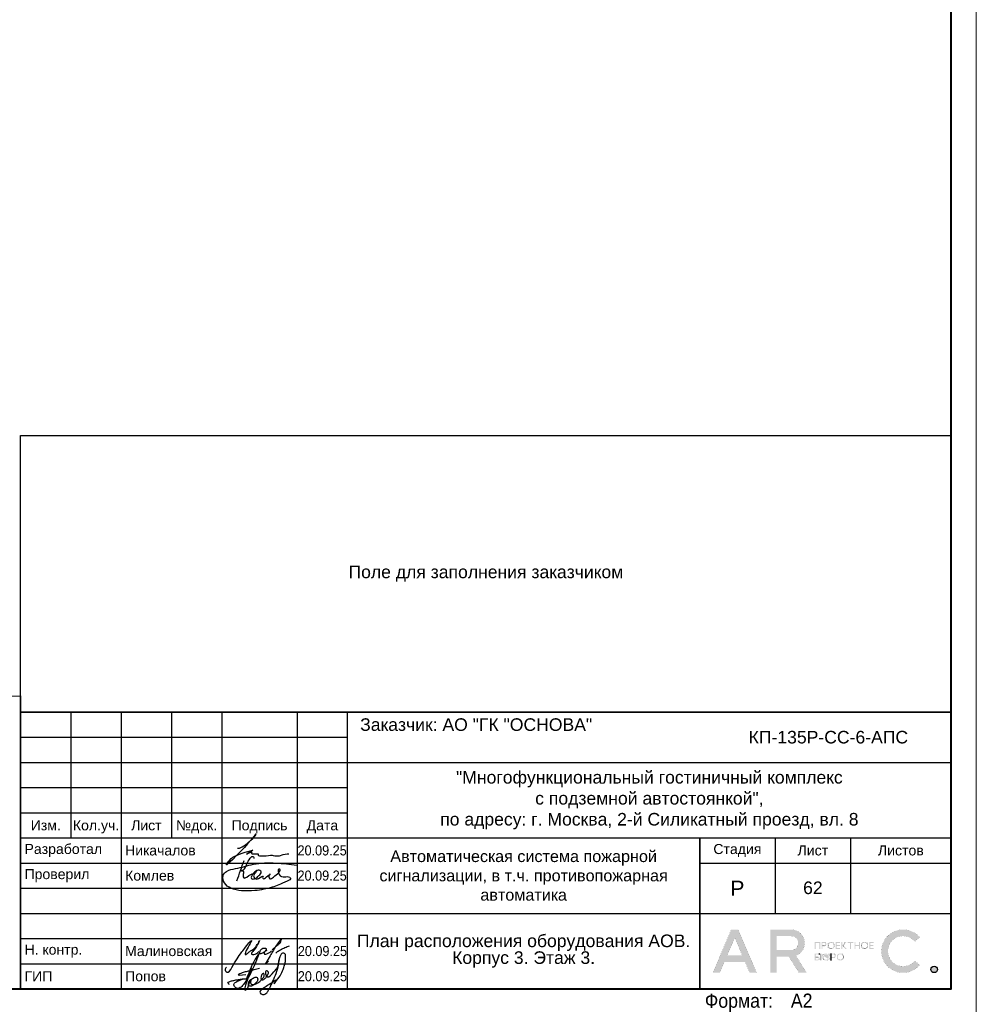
# Model space of a CAD drawing. Header units: millimetres. Extents: x -195178 to 1761886, y 140622 to 301105.
# Tile 18 of 131: x 31785 to 50804, y 224498 to 244065. Entities that reach past the tile are written whole.
import ezdxf
from ezdxf.enums import TextEntityAlignment as Align

# ---------------------------------------------------------------- set-up
doc = ezdxf.new("R2010")
doc.units = ezdxf.units.MM
doc.layers.get('Defpoints').update_dxf_attribs({"color": 252})
for name, color, linetype, lineweight in [('DB CP Оформление', 7, 'Continuous', 25), ('Охрана входов', 252, 'Continuous', 30), ('Рамка', 7, 'Continuous', 18)]:
    doc.layers.add(name, color=color, linetype=linetype, lineweight=lineweight)
doc.layers.add('DB CP Подписи', color=7, linetype='Continuous', lineweight=25, true_color=0x0a45f5)
doc.layers.add('Автоматика', color=1, linetype='Continuous')
doc.layers.add('формат', color=250, linetype='Continuous')
doc.styles.add('Arial', font='arial.ttf', dxfattribs={"width": 0.9, "height": 699.9999999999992})
doc.styles.add('CP.Text', font='arial.ttf')
doc.styles.add('CP.Text дата', font='arial.ttf', dxfattribs={"width": 0.9})

# ---------------------------------------------------------------- blocks, each defined once
blk = doc.blocks.new('*U29')
at = {"color": 0, "lineweight": 0}
blk.add_lwpolyline([(-594, 4.393872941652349e-15), (6.661338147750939e-14, 6.661338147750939e-14), (3.331937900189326e-14, 420.0000000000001), (-594.0000000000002, 420.0000000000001)], close=True, dxfattribs=at)
at = {"lineweight": 40}
blk.add_lwpolyline([(-574, 5.000000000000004), (-4.999999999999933, 5.000000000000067), (-4.999999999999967, 415.0000000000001), (-574.0000000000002, 415.0000000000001)], close=True, dxfattribs=at)
at = {"style": 'Arial', "width": 0.9}
blk.add_text('Формат:', height=2.8, dxfattribs=at).set_placement((-53.97311837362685, 1.250000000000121))
at = {"style": 'Arial', "width": 0.9, "flags": 8}
blk.add_attdef('FORMAT', (-36.87188609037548, 1.257088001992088), '', height=2.8, dxfattribs=at)
blk = doc.blocks.new('Попов')
at = {"layer": 'DB CP Подписи', "color": 160, "true_color": 0x0a45f5}
for points in [[(7.394956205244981, 7.032094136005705), (4.284556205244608, 0.8400941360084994), (3.982156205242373, 0.4944941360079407), (3.665356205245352, 0.2583778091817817), (3.190156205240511, 0.09837780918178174), (2.801356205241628, 0.2064941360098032), (2.509696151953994, 0.451294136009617), (2.383756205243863, 0.7680941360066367), (2.429696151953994, 0.9984941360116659), (2.62855620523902, 1.243294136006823), (3.319756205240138, 1.603294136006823), (3.895756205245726, 1.848094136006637), (4.370956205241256, 1.992094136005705), (4.918156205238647, 1.992094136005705)], [(7.394956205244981, 7.032094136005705), (6.962956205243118, 6.427294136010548), (4.918156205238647, 1.992094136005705)], [(8.094156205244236, 0.03369413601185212), (8.828556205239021, 0.5520941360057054), (9.980556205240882, 1.272094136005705), (10.85895620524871, 1.761694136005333), (10.41255620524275, 1.084894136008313), (11.57895620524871, 2.611294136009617), (12.16935620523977, 3.84969413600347), (12.471756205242, 4.713694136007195), (12.629696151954, 5.419294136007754), (12.689696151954, 6.2400941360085), (12.54375620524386, 6.945694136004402), (12.34215620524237, 7.075294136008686), (12.03975620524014, 7.075294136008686), (11.64969615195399, 6.6000941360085), (11.379696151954, 5.779294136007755), (11.21895620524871, 4.728094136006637), (10.72935620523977, 3.014494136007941), (9.418956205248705, 0.0336941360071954)], [(3.521356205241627, 2.971294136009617), (4.126156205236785, 3.244894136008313), (4.932556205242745, 3.475294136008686), (6.444556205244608, 3.835294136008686), (7.495756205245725, 4.080094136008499)], [(5.979696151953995, 4.069175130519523), (4.859696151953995, -0.1216221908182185), (5.311356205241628, 0.624094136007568), (5.311356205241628, 0.8688941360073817), (5.624396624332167, 1.697142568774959), (6.247356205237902, 2.150494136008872), (6.650556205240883, 2.323294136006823), (6.909756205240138, 2.323294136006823), (7.125756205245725, 2.150494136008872), (7.125756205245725, 1.747294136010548), (6.82335620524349, 1.243294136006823), (6.333756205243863, 0.7968941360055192), (5.714556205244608, 0.5088941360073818), (5.412156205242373, 0.5952941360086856), (5.49855620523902, 1.286494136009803), (5.817585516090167, 1.879286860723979), (5.714556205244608, 1.286494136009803), (5.829756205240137, 0.9552941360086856), (6.146556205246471, 0.8832941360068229), (6.794556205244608, 1.012894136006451), (7.528956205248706, 1.459294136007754), (8.119356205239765, 2.064094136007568), (8.407356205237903, 2.510494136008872), (8.407356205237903, 2.899294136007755), (8.320956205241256, 3.028894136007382), (8.090556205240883, 2.956894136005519), (7.816956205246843, 2.366494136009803), (7.816956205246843, 1.963294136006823), (7.989756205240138, 1.776094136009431), (8.364156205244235, 1.891294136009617), (8.82495620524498, 2.323294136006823), (9.055356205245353, 2.697694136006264), (9.271356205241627, 3.302494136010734), (9.012156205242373, 3.561694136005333), (8.882556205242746, 3.561694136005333), (8.709696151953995, 3.3600941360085), (8.709696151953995, 2.978377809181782), (9.039696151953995, 2.408377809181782), (10.349696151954, 3.378377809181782), (11.11969615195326, 4.410259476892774), (11.27818451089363, 5.133235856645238), (11.35539592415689, 5.654323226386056), (11.38831620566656, 5.819447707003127), (11.35539592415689, 5.654323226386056)], [(1.534156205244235, 0.8688941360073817), (1.303756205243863, 1.041694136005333), (1.217356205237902, 1.214494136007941), (1.447756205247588, 1.416094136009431), (2.038156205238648, 1.603294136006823), (2.815756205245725, 1.761694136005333), (3.506956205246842, 1.876894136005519), (4.357209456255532, 1.989153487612), (4.918156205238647, 1.992094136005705)], [(3.521356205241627, 2.971294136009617), (3.294445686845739, 2.859738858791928), (4.789696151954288, 2.859738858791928)]]:
    blk.add_spline(points, degree=3, dxfattribs=at)
at = {"layer": 'DB CP Подписи'}
blk.add_spline([(8.094156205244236, 0.03369413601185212), (7.791756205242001, -0.2544480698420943), (7.618956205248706, -0.4847058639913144), (7.618956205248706, -0.8015058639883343), (7.950156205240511, -1.060705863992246), (8.569356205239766, -1.060705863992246), (8.943756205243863, -0.7583058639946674), (9.116556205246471, -0.4991058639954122), (9.418956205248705, 0.0336941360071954)], degree=3, dxfattribs=at)
blk = doc.blocks.new('A$Cf51998ab')
at = {"layer": 'DB CP Подписи'}
for points in [[(2.024743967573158, 7.175397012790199), (0.02474396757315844, 3.175397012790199), (2.524743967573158, 0.1753970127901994), (9.524743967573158, 6.675397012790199), (17.02474396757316, 19.1753970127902), (23.52474396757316, 28.6753970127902), (29.02474396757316, 35.6753970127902), (35.52474396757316, 43.6753970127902), (36.52474396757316, 44.6753970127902), (30.02474396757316, 30.6753970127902), (28.52474396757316, 26.1753970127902), (28.52474396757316, 25.1753970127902), (31.52474396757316, 26.6753970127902), (36.02474396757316, 30.1753970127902), (43.52474396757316, 36.1753970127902), (45.52474396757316, 39.1753970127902), (47.52474396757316, 42.6753970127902), (47.52474396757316, 43.1753970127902), (48.02474396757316, 44.1753970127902), (40.52474396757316, 31.1753970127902), (37.52474396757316, 25.6753970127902), (40.52474396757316, 25.1753970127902), (47.02474396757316, 28.6753970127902), (47.52474396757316, 29.1753970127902)], [(66.52474396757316, 31.6753970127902), (75.02474396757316, 39.1753970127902), (79.02474396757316, 43.6753970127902), (79.52474396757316, 46.6753970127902), (75.02474396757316, 41.6753970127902), (69.02474396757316, 32.6753970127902), (61.02474396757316, 18.6753970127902), (57.02474396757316, 11.6753970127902), (61.52474396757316, 15.6753970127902)], [(57.52474396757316, 34.1753970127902), (54.52474396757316, 34.1753970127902), (50.02474396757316, 31.1753970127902), (49.52474396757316, 26.1753970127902), (54.02474396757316, 27.6753970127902), (56.02474396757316, 29.1753970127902), (58.02474396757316, 33.1753970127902), (57.52474396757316, 34.1753970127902)], [(59.02474396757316, 30.6753970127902), (55.49455854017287, 28.71229258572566), (55.52474396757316, 25.6753970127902), (57.52474396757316, 25.6753970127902), (62.02474396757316, 27.6753970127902), (65.02474396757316, 29.6753970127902), (65.52474396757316, 30.1753970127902)], [(71.80259313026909, 27.23596012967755), (75.18207571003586, 30.02247973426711), (81.43411698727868, 33.40007838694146), (87.77064376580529, 36.27103771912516), (91.06563812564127, 37.45319772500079)]]:
    blk.add_spline(points, degree=3, dxfattribs=at)
blk = doc.blocks.new('Лого')
at = {"layer": 'DB CP Оформление'}
h = blk.add_hatch(color=0, dxfattribs=at)
edge = h.paths.add_edge_path()
edge.add_line((-3.149615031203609, 491.8564630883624), (-2.145539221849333, 491.0307320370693))
edge.add_arc((-5.466713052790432, 493.7619962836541), 4.300000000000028, 39.43316774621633, 320.5668322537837, ccw=False)
edge.add_line((-2.145539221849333, 496.4932605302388), (-3.149615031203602, 495.6675294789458))
edge.add_arc((-5.466713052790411, 493.7619962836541), 3.000000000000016, 39.43316774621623, 320.5668322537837)
edge = h.paths.add_edge_path()
edge.add_arc((0.7039796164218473, 490.1453402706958), 0.65, 0, 360)
h.paths.add_polyline_path([(-38.91856638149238, 496.3972109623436), (-37.43639440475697, 492.9290438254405), (-40.40073835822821, 492.9290438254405)], flags=16)
edge = h.paths.add_edge_path(flags=16)
edge.add_line((-30.56831019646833, 493.9825875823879), (-27.63778042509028, 493.9825875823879))
edge.add_arc((-27.63778042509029, 495.2825875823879), 1.299999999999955, 270.0000000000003, 360.0000000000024)
edge.add_line((-26.33778042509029, 495.2825875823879), (-26.33778042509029, 495.4512324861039))
edge.add_arc((-27.63778042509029, 495.4512324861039), 1.300000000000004, 359.9999999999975, 449.9999999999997)
edge.add_line((-27.63778042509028, 496.7512324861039), (-30.56831019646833, 496.7512324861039))
edge.add_line((-30.56831019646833, 496.7512324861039), (-30.56831019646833, 493.9825875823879))
h.paths.add_polyline_path([(-35.9689509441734, 489.4953402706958), (-36.88082038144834, 491.6290438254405), (-40.956312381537, 491.6290438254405), (-41.8681818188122, 489.4953402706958), (-43.28192242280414, 489.4953402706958), (-39.6254366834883, 498.0512324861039), (-38.21169607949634, 498.0512324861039), (-34.55521034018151, 489.4953402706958)])
edge = h.paths.add_edge_path()
edge.add_line((-30.56831019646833, 489.4953402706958), (-31.86831019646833, 489.4953402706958))
edge.add_line((-31.86831019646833, 489.4953402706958), (-31.86831019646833, 498.0512324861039))
edge.add_line((-31.86831019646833, 498.0512324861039), (-27.63778042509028, 498.0512324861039))
edge.add_arc((-27.63778042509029, 495.4512324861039), 2.600000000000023, 0, 89.99999999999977, ccw=False)
edge.add_line((-25.03778042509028, 495.4512324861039), (-25.03778042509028, 495.2825875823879))
edge.add_arc((-27.63778042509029, 495.2825875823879), 2.600000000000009, -70.23716168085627, 0, ccw=False)
edge.add_line((-26.75864866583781, 492.8357268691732), (-24.6131234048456, 489.4953402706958))
edge.add_line((-24.6131234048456, 489.4953402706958), (-26.15818166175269, 489.4953402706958))
edge.add_line((-26.15818166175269, 489.4953402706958), (-28.20534579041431, 492.6825875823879))
edge.add_line((-28.20534579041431, 492.6825875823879), (-30.56831019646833, 492.6825875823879))
edge.add_line((-30.56831019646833, 492.6825875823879), (-30.56831019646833, 489.4953402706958))
edge = h.paths.add_edge_path(flags=16)
edge.add_line((-21.27053753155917, 492.6928723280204), (-21.27053753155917, 492.5228723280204))
edge.add_arc((-20.82053753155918, 492.5228723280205), 0.4499999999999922, 180.0000000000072, 270.0000000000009)
edge.add_line((-20.82053753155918, 492.0728723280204), (-20.69150461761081, 492.0728723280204))
edge.add_arc((-20.6915046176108, 492.5228723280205), 0.4500000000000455, 269.9999999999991, 359.9999999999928)
edge.add_line((-20.24150461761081, 492.5228723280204), (-20.24150461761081, 492.6928723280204))
edge.add_arc((-20.69150461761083, 492.6928723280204), 0.4500000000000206, 0, 89.99999999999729)
edge.add_line((-20.69150461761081, 493.1428723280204), (-20.82053753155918, 493.1428723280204))
edge.add_arc((-20.82053753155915, 492.6928723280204), 0.4500000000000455, 90.00000000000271, 180)
edge = h.paths.add_edge_path(flags=17)
edge.add_line((-21.62964566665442, 491.9228723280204), (-21.62964566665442, 492.5328723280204))
edge.add_line((-21.62964566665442, 492.5328723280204), (-21.45053753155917, 492.5328723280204))
edge.add_line((-21.45053753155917, 492.5328723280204), (-21.45053753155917, 492.5228723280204))
edge.add_arc((-20.85053753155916, 492.5228723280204), 0.6000000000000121, 180, 269.999999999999)
edge.add_line((-20.85053753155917, 491.9228723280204), (-20.66150461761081, 491.9228723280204))
edge.add_arc((-20.66150461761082, 492.5228723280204), 0.6000000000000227, 270.000000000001, 360)
edge.add_line((-20.06150461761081, 492.5228723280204), (-20.06150461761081, 492.6928723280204))
edge.add_arc((-20.66150461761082, 492.6928723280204), 0.6000000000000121, 0, 89.99999999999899)
edge.add_line((-20.66150461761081, 493.2928723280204), (-20.85053753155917, 493.2928723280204))
edge.add_arc((-20.85053753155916, 492.6928723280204), 0.6000000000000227, 90.00000000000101, 180)
edge.add_line((-21.45053753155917, 492.6928723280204), (-21.45053753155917, 492.6828723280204))
edge.add_line((-21.45053753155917, 492.6828723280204), (-21.62964566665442, 492.6828723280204))
edge.add_line((-21.62964566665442, 492.6828723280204), (-21.62964566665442, 493.2928723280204))
edge.add_line((-21.62964566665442, 493.2928723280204), (-21.80964566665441, 493.2928723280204))
edge.add_line((-21.80964566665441, 493.2928723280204), (-21.80964566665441, 491.9228723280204))
edge.add_line((-21.80964566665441, 491.9228723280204), (-21.62964566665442, 491.9228723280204))
edge = h.paths.add_edge_path(flags=16)
edge.add_line((-18.44160413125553, 492.6928723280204), (-18.44160413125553, 492.5228723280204))
edge.add_arc((-17.99160413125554, 492.5228723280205), 0.4499999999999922, 180.0000000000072, 270.0000000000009)
edge.add_line((-17.99160413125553, 492.0728723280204), (-17.86257121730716, 492.0728723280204))
edge.add_arc((-17.86257121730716, 492.5228723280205), 0.4500000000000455, 269.9999999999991, 359.9999999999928)
edge.add_line((-17.41257121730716, 492.5228723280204), (-17.41257121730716, 492.6928723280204))
edge.add_arc((-17.86257121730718, 492.6928723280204), 0.4500000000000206, 0, 89.99999999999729)
edge.add_line((-17.86257121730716, 493.1428723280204), (-17.99160413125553, 493.1428723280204))
edge.add_arc((-17.99160413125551, 492.6928723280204), 0.4500000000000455, 90.00000000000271, 180)
edge = h.paths.add_edge_path()
edge.add_line((-18.62160413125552, 492.6928723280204), (-18.62160413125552, 492.5228723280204))
edge.add_arc((-18.02160413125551, 492.5228723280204), 0.6000000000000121, 180, 269.999999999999)
edge.add_line((-18.02160413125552, 491.9228723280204), (-17.83257121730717, 491.9228723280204))
edge.add_arc((-17.83257121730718, 492.5228723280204), 0.6000000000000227, 270.000000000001, 360)
edge.add_line((-17.23257121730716, 492.5228723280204), (-17.23257121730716, 492.6928723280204))
edge.add_arc((-17.83257121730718, 492.6928723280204), 0.6000000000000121, 0, 89.99999999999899)
edge.add_line((-17.83257121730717, 493.2928723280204), (-18.02160413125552, 493.2928723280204))
edge.add_arc((-18.02160413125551, 492.6928723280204), 0.6000000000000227, 90.00000000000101, 180)
edge = h.paths.add_edge_path(flags=16)
edge.add_line((-13.61226025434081, 494.9777851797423), (-13.61226025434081, 494.8077851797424))
edge.add_arc((-13.16226025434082, 494.8077851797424), 0.4499999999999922, 180.0000000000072, 270.0000000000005)
edge.add_line((-13.16226025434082, 494.3577851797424), (-13.03322734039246, 494.3577851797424))
edge.add_arc((-13.03322734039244, 494.8077851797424), 0.4500000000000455, 269.9999999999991, 359.9999999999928)
edge.add_line((-12.58322734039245, 494.8077851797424), (-12.58322734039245, 494.9777851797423))
edge.add_arc((-13.03322734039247, 494.9777851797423), 0.4500000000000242, 0, 89.99999999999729)
edge.add_line((-13.03322734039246, 495.4277851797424), (-13.16226025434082, 495.4277851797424))
edge.add_arc((-13.16226025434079, 494.9777851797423), 0.4500000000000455, 90.00000000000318, 180)
edge = h.paths.add_edge_path()
edge.add_line((-13.79226025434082, 494.9777851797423), (-13.79226025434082, 494.8077851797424))
edge.add_arc((-13.19226025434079, 494.8077851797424), 0.6000000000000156, 180, 269.9999999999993)
edge.add_line((-13.19226025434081, 494.2077851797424), (-13.00322734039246, 494.2077851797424))
edge.add_arc((-13.00322734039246, 494.8077851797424), 0.6000000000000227, 270.000000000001, 360)
edge.add_line((-12.40322734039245, 494.8077851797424), (-12.40322734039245, 494.9777851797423))
edge.add_arc((-13.00322734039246, 494.9777851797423), 0.6000000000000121, 0, 89.99999999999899)
edge.add_line((-13.00322734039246, 495.5777851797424), (-13.19226025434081, 495.5777851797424))
edge.add_arc((-13.19226025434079, 494.9777851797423), 0.6000000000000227, 90.00000000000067, 180)
edge = h.paths.add_edge_path(flags=16)
edge.add_line((-20.28705089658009, 494.9777851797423), (-20.28705089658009, 494.8077851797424))
edge.add_arc((-19.8370508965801, 494.8077851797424), 0.4499999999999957, 180.0000000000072, 270.0000000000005)
edge.add_line((-19.83705089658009, 494.3577851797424), (-19.70801798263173, 494.3577851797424))
edge.add_arc((-19.70801798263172, 494.8077851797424), 0.4500000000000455, 269.9999999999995, 359.9999999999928)
edge.add_line((-19.25801798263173, 494.8077851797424), (-19.25801798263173, 494.9777851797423))
edge.add_arc((-19.70801798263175, 494.9777851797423), 0.4500000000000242, 0, 89.99999999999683)
edge.add_line((-19.70801798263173, 495.4277851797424), (-19.83705089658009, 495.4277851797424))
edge.add_arc((-19.83705089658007, 494.9777851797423), 0.4500000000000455, 90.00000000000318, 180)
edge = h.paths.add_edge_path()
edge.add_line((-20.46705089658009, 494.9777851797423), (-20.46705089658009, 494.8077851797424))
edge.add_arc((-19.86705089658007, 494.8077851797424), 0.6000000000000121, 180, 269.999999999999)
edge.add_line((-19.86705089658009, 494.2077851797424), (-19.67801798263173, 494.2077851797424))
edge.add_arc((-19.67801798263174, 494.8077851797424), 0.6000000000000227, 270.000000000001, 360)
edge.add_line((-19.07801798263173, 494.8077851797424), (-19.07801798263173, 494.9777851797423))
edge.add_arc((-19.67801798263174, 494.9777851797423), 0.6000000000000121, 0, 89.99999999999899)
edge.add_line((-19.67801798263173, 495.5777851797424), (-19.86705089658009, 495.5777851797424))
edge.add_arc((-19.86705089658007, 494.9777851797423), 0.6000000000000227, 90.00000000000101, 180)
edge = h.paths.add_edge_path(flags=16)
edge.add_arc((-19.22667760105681, 492.7878723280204), 0.1800000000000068, 270.0000000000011, 360)
edge.add_line((-19.04667760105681, 492.7878723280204), (-19.0466776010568, 492.9328723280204))
edge.add_arc((-19.22667760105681, 492.9328723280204), 0.1800000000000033, 0, 89.99999999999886)
edge.add_line((-19.2266776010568, 493.1128723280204), (-19.63443714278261, 493.1128723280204))
edge.add_line((-19.63443714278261, 493.1128723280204), (-19.6344371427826, 492.6078723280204))
edge.add_line((-19.6344371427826, 492.6078723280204), (-19.22667760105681, 492.6078723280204))
edge = h.paths.add_edge_path()
edge.add_line((-19.63443714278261, 491.9228723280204), (-19.81443714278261, 491.9228723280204))
edge.add_line((-19.81443714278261, 491.9228723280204), (-19.81443714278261, 493.2928723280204))
edge.add_line((-19.81443714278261, 493.2928723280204), (-19.2266776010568, 493.2928723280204))
edge.add_arc((-19.2266776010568, 492.9328723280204), 0.3600000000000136, 0, 89.99999999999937, ccw=False)
edge.add_line((-18.8666776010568, 492.9328723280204), (-18.86667760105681, 492.7878723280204))
edge.add_arc((-19.22667760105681, 492.7878723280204), 0.3600000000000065, -89.99999999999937, 0, ccw=False)
edge.add_line((-19.22667760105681, 492.4278723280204), (-19.63443714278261, 492.4278723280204))
edge.add_line((-19.63443714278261, 492.4278723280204), (-19.63443714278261, 491.9228723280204))
edge = h.paths.add_edge_path(flags=16)
edge.add_line((-22.41432519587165, 492.0728723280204), (-22.81592550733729, 492.0728723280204))
edge.add_line((-22.81592550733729, 492.0728723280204), (-22.81592550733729, 492.5700955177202))
edge.add_line((-22.81592550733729, 492.5700955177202), (-22.41432519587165, 492.5700955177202))
edge.add_arc((-22.41432519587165, 492.3900955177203), 0.17999999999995, -1.807620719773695e-11, 89.99999999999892, ccw=False)
edge.add_line((-22.23432519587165, 492.3900955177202), (-22.23432519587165, 492.2528723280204))
edge.add_arc((-22.41432519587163, 492.2528723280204), 0.1799999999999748, -90.00000000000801, 0, ccw=False)
h.paths.add_polyline_path([(-16.95626591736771, 495.5777851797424), (-17.51223811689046, 494.9677851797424), (-17.55459530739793, 494.9677851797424), (-17.55459530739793, 495.5777851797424), (-17.73459530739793, 495.5777851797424), (-17.73459530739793, 494.2077851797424), (-17.55459530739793, 494.2077851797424), (-17.55459530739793, 494.8177851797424), (-17.47826675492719, 494.8177851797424), (-16.92229455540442, 494.2077851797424), (-16.67874821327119, 494.2077851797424), (-17.32006333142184, 494.9114214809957), (-16.71271957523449, 495.5777851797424)])
edge = h.paths.add_edge_path()
edge.add_line((-22.10894538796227, 493.1128723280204), (-22.8159255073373, 493.1128723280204))
edge.add_line((-22.8159255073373, 493.1128723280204), (-22.81592550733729, 492.7200955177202))
edge.add_line((-22.81592550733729, 492.7200955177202), (-22.41432519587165, 492.7200955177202))
edge.add_arc((-22.41432519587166, 492.3600955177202), 0.3600000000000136, 0, 89.99999999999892, ccw=False)
edge.add_line((-22.05432519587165, 492.3600955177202), (-22.05432519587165, 492.2828723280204))
edge.add_arc((-22.41432519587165, 492.2828723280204), 0.3600000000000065, -89.99999999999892, 0, ccw=False)
edge.add_line((-22.41432519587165, 491.9228723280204), (-23.01592550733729, 491.9228723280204))
edge.add_line((-23.01592550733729, 491.9228723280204), (-23.01592550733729, 493.2928723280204))
edge.add_line((-23.01592550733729, 493.2928723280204), (-22.10894538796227, 493.2928723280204))
edge.add_line((-22.10894538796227, 493.2928723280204), (-22.10894538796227, 493.1128723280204))
h.paths.add_polyline_path([(-15.99401623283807, 495.3977851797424), (-16.45775531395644, 495.3977851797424), (-16.45775531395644, 495.5777851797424), (-15.35027715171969, 495.5777851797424), (-15.35027715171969, 495.3977851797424), (-15.81401623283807, 495.3977851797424), (-15.81401623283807, 494.2077851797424), (-15.99401623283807, 494.2077851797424)])
h.paths.add_polyline_path([(-14.219327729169, 494.9827851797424), (-14.219327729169, 495.5777851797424), (-14.039327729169, 495.5777851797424), (-14.039327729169, 494.2077851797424), (-14.219327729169, 494.2077851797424), (-14.219327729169, 494.8027851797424), (-14.92320967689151, 494.8027851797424), (-14.92320967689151, 494.2077851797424), (-15.10320967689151, 494.2077851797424), (-15.10320967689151, 495.5777851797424), (-14.92320967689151, 495.5777851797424), (-14.92320967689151, 494.9827851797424)])
h.paths.add_polyline_path([(-11.97615986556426, 494.8027851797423), (-11.97615986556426, 494.3877851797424), (-11.30687213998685, 494.3877851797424), (-11.30687213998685, 494.2077851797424), (-12.15615986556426, 494.2077851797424), (-12.15615986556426, 495.5777851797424), (-11.30687213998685, 495.5777851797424), (-11.30687213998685, 495.3977851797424), (-11.97615986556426, 495.3977851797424), (-11.97615986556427, 494.9827851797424), (-11.34484040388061, 494.9827851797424), (-11.34484040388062, 494.8027851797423)])
edge = h.paths.add_edge_path(flags=16)
edge.add_arc((-21.07411837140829, 495.0727851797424), 0.1800000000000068, 270.0000000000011, 360)
edge.add_line((-20.89411837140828, 495.0727851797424), (-20.89411837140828, 495.2177851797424))
edge.add_arc((-21.07411837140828, 495.2177851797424), 0.1800000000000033, 0, 89.99999999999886)
edge.add_line((-21.07411837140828, 495.3977851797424), (-21.48187791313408, 495.3977851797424))
edge.add_line((-21.48187791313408, 495.3977851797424), (-21.48187791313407, 494.8927851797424))
edge.add_line((-21.48187791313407, 494.8927851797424), (-21.07411837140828, 494.8927851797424))
h.paths.add_polyline_path([(-22.81592550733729, 494.2077851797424), (-23.01592550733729, 494.2077851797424), (-23.01592550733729, 495.5777851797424), (-21.90894538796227, 495.5777851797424), (-21.90894538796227, 494.2077851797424), (-22.10894538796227, 494.2077851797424), (-22.10894538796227, 495.3977851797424), (-22.81592550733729, 495.3977851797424)])
h.paths.add_polyline_path([(-18.65095050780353, 494.8027851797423), (-18.65095050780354, 494.3877851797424), (-17.98166278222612, 494.3877851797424), (-17.98166278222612, 494.2077851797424), (-18.83095050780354, 494.2077851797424), (-18.83095050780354, 495.5777851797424), (-17.98166278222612, 495.5777851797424), (-17.98166278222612, 495.3977851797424), (-18.65095050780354, 495.3977851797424), (-18.65095050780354, 494.9827851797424), (-18.01963104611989, 494.9827851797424), (-18.01963104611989, 494.8027851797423)])
edge = h.paths.add_edge_path()
edge.add_line((-21.48187791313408, 494.2077851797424), (-21.66187791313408, 494.2077851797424))
edge.add_line((-21.66187791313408, 494.2077851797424), (-21.66187791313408, 495.5777851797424))
edge.add_line((-21.66187791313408, 495.5777851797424), (-21.07411837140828, 495.5777851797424))
edge.add_arc((-21.07411837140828, 495.2177851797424), 0.3600000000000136, 0, 89.99999999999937, ccw=False)
edge.add_line((-20.71411837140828, 495.2177851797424), (-20.71411837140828, 495.0727851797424))
edge.add_arc((-21.07411837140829, 495.0727851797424), 0.3600000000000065, -89.99999999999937, 0, ccw=False)
edge.add_line((-21.07411837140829, 494.7127851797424), (-21.48187791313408, 494.7127851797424))
edge.add_line((-21.48187791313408, 494.7127851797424), (-21.48187791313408, 494.2077851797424))
edge = h.paths.add_edge_path()
edge.add_line((-19.81443714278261, 493.2928723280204), (-19.81443714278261, 491.9228723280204))
edge.add_line((-22.10894538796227, 493.2928723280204), (-22.10894538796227, 493.1128723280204))
at = {"layer": 'DB CP Оформление', "color": 0}
for p, q in [((-22.10894538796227, 493.2928723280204), (-22.10894538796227, 493.1128723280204)), ((-19.81443714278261, 493.2928723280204), (-19.81443714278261, 491.9228723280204))]:
    blk.add_line(p, q, dxfattribs=at)
at = {"layer": 'DB CP Оформление', "color": 0, "const_width": 0.01}
for points in [[(-35.9689509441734, 489.4953402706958), (-36.88082038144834, 491.6290438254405), (-40.956312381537, 491.6290438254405), (-41.8681818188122, 489.4953402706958), (-43.28192242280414, 489.4953402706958), (-39.6254366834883, 498.0512324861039), (-38.21169607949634, 498.0512324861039), (-34.55521034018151, 489.4953402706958)], [(-38.91856638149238, 496.3972109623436), (-37.43639440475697, 492.9290438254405), (-40.40073835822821, 492.9290438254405)], [(-22.81592550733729, 494.2077851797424), (-23.01592550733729, 494.2077851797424), (-23.01592550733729, 495.5777851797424), (-21.90894538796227, 495.5777851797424), (-21.90894538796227, 494.2077851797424), (-22.10894538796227, 494.2077851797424), (-22.10894538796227, 495.3977851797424), (-22.81592550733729, 495.3977851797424)], [(-18.65095050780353, 494.8027851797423), (-18.65095050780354, 494.3877851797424), (-17.98166278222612, 494.3877851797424), (-17.98166278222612, 494.2077851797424), (-18.83095050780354, 494.2077851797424), (-18.83095050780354, 495.5777851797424), (-17.98166278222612, 495.5777851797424), (-17.98166278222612, 495.3977851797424), (-18.65095050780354, 495.3977851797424), (-18.65095050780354, 494.9827851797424), (-18.01963104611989, 494.9827851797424), (-18.01963104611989, 494.8027851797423)], [(-16.95626591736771, 495.5777851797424), (-17.51223811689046, 494.9677851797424), (-17.55459530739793, 494.9677851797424), (-17.55459530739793, 495.5777851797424), (-17.73459530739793, 495.5777851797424), (-17.73459530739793, 494.2077851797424), (-17.55459530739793, 494.2077851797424), (-17.55459530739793, 494.8177851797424), (-17.47826675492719, 494.8177851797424), (-16.92229455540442, 494.2077851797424), (-16.67874821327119, 494.2077851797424), (-17.32006333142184, 494.9114214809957), (-16.71271957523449, 495.5777851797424)], [(-15.99401623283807, 495.3977851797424), (-16.45775531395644, 495.3977851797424), (-16.45775531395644, 495.5777851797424), (-15.35027715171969, 495.5777851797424), (-15.35027715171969, 495.3977851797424), (-15.81401623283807, 495.3977851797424), (-15.81401623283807, 494.2077851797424), (-15.99401623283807, 494.2077851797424)], [(-14.219327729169, 494.9827851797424), (-14.219327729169, 495.5777851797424), (-14.039327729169, 495.5777851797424), (-14.039327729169, 494.2077851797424), (-14.219327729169, 494.2077851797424), (-14.219327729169, 494.8027851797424), (-14.92320967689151, 494.8027851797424), (-14.92320967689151, 494.2077851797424), (-15.10320967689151, 494.2077851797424), (-15.10320967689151, 495.5777851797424), (-14.92320967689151, 495.5777851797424), (-14.92320967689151, 494.9827851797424)], [(-11.97615986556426, 494.8027851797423), (-11.97615986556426, 494.3877851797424), (-11.30687213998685, 494.3877851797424), (-11.30687213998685, 494.2077851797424), (-12.15615986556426, 494.2077851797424), (-12.15615986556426, 495.5777851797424), (-11.30687213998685, 495.5777851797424), (-11.30687213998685, 495.3977851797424), (-11.97615986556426, 495.3977851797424), (-11.97615986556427, 494.9827851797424), (-11.34484040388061, 494.9827851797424), (-11.34484040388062, 494.8027851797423)]]:
    blk.add_lwpolyline(points, close=True, dxfattribs=at)
for points in [[(-30.56831019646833, 489.4953402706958), (-31.86831019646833, 489.4953402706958), (-31.86831019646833, 498.0512324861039), (-27.63778042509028, 498.0512324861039, -0.414213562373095), (-25.03778042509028, 495.4512324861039), (-25.03778042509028, 495.2825875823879, -0.316436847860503), (-26.75864866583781, 492.8357268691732), (-24.6131234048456, 489.4953402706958), (-26.15818166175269, 489.4953402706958), (-28.20534579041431, 492.6825875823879), (-30.56831019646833, 492.6825875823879)], [(-3.149615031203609, 491.8564630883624), (-2.145539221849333, 491.0307320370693, -2.790346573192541), (-2.145539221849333, 496.4932605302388), (-3.149615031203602, 495.6675294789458, 2.790346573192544)], [(-30.56831019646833, 493.9825875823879), (-27.63778042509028, 493.9825875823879, 0.414213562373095), (-26.33778042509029, 495.2825875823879), (-26.33778042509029, 495.4512324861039, 0.414213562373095), (-27.63778042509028, 496.7512324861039), (-30.56831019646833, 496.7512324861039)], [(-21.48187791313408, 494.2077851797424), (-21.66187791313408, 494.2077851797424), (-21.66187791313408, 495.5777851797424), (-21.07411837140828, 495.5777851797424, -0.4142135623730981), (-20.71411837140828, 495.2177851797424), (-20.71411837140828, 495.0727851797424, -0.4142135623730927), (-21.07411837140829, 494.7127851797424), (-21.48187791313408, 494.7127851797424)], [(-21.07411837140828, 494.8927851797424, 0.4142135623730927), (-20.89411837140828, 495.0727851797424), (-20.89411837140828, 495.2177851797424, 0.4142135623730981), (-21.07411837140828, 495.3977851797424), (-21.48187791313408, 495.3977851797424), (-21.48187791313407, 494.8927851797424)], [(-20.46705089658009, 494.9777851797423), (-20.46705089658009, 494.8077851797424, 0.414213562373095), (-19.86705089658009, 494.2077851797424), (-19.67801798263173, 494.2077851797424, 0.414213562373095), (-19.07801798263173, 494.8077851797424), (-19.07801798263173, 494.9777851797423, 0.414213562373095), (-19.67801798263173, 495.5777851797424), (-19.86705089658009, 495.5777851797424, 0.414213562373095)], [(-20.28705089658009, 494.9777851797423), (-20.28705089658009, 494.8077851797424, 0.414213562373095), (-19.83705089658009, 494.3577851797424), (-19.70801798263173, 494.3577851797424, 0.414213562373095), (-19.25801798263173, 494.8077851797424), (-19.25801798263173, 494.9777851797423, 0.414213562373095), (-19.70801798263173, 495.4277851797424), (-19.83705089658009, 495.4277851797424, 0.414213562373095)], [(-13.79226025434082, 494.9777851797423), (-13.79226025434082, 494.8077851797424, 0.414213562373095), (-13.19226025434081, 494.2077851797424), (-13.00322734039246, 494.2077851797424, 0.414213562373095), (-12.40322734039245, 494.8077851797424), (-12.40322734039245, 494.9777851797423, 0.414213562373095), (-13.00322734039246, 495.5777851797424), (-13.19226025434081, 495.5777851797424, 0.414213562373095)], [(-13.61226025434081, 494.9777851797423), (-13.61226025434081, 494.8077851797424, 0.414213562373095), (-13.16226025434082, 494.3577851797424), (-13.03322734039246, 494.3577851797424, 0.414213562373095), (-12.58322734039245, 494.8077851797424), (-12.58322734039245, 494.9777851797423, 0.414213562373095), (-13.03322734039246, 495.4277851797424), (-13.16226025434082, 495.4277851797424, 0.414213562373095)], [(-22.10894538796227, 493.1128723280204), (-22.8159255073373, 493.1128723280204), (-22.81592550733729, 492.7200955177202), (-22.41432519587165, 492.7200955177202, -0.4142135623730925), (-22.05432519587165, 492.3600955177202), (-22.05432519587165, 492.2828723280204, -0.4142135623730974), (-22.41432519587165, 491.9228723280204), (-23.01592550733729, 491.9228723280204), (-23.01592550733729, 493.2928723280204), (-22.10894538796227, 493.2928723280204)], [(-21.62964566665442, 491.9228723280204), (-21.62964566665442, 492.5328723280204), (-21.45053753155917, 492.5328723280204), (-21.45053753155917, 492.5228723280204, 0.414213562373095), (-20.85053753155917, 491.9228723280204), (-20.66150461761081, 491.9228723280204, 0.414213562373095), (-20.06150461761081, 492.5228723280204), (-20.06150461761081, 492.6928723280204, 0.414213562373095), (-20.66150461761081, 493.2928723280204), (-20.85053753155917, 493.2928723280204, 0.414213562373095), (-21.45053753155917, 492.6928723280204), (-21.45053753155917, 492.6828723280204), (-21.62964566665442, 492.6828723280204), (-21.62964566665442, 493.2928723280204), (-21.80964566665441, 493.2928723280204), (-21.80964566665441, 491.9228723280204)], [(-21.27053753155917, 492.6928723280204), (-21.27053753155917, 492.5228723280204, 0.414213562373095), (-20.82053753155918, 492.0728723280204), (-20.69150461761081, 492.0728723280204, 0.414213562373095), (-20.24150461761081, 492.5228723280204), (-20.24150461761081, 492.6928723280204, 0.414213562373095), (-20.69150461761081, 493.1428723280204), (-20.82053753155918, 493.1428723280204, 0.414213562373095)], [(-19.63443714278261, 491.9228723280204), (-19.81443714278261, 491.9228723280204), (-19.81443714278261, 493.2928723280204), (-19.2266776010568, 493.2928723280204, -0.4142135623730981), (-18.8666776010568, 492.9328723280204), (-18.86667760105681, 492.7878723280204, -0.4142135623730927), (-19.22667760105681, 492.4278723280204), (-19.63443714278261, 492.4278723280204)], [(-19.22667760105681, 492.6078723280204, 0.4142135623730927), (-19.04667760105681, 492.7878723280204), (-19.0466776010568, 492.9328723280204, 0.4142135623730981), (-19.2266776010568, 493.1128723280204), (-19.63443714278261, 493.1128723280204), (-19.6344371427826, 492.6078723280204)], [(-18.62160413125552, 492.6928723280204), (-18.62160413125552, 492.5228723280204, 0.414213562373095), (-18.02160413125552, 491.9228723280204), (-17.83257121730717, 491.9228723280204, 0.414213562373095), (-17.23257121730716, 492.5228723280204), (-17.23257121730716, 492.6928723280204, 0.414213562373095), (-17.83257121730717, 493.2928723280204), (-18.02160413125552, 493.2928723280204, 0.414213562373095)], [(-18.44160413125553, 492.6928723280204), (-18.44160413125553, 492.5228723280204, 0.414213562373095), (-17.99160413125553, 492.0728723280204), (-17.86257121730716, 492.0728723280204, 0.414213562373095), (-17.41257121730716, 492.5228723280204), (-17.41257121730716, 492.6928723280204, 0.414213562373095), (-17.86257121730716, 493.1428723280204), (-17.99160413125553, 493.1428723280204, 0.414213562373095)], [(-22.41432519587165, 492.0728723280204), (-22.81592550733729, 492.0728723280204), (-22.81592550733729, 492.5700955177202), (-22.41432519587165, 492.5700955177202, -0.4142135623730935), (-22.23432519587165, 492.3900955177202), (-22.23432519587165, 492.2528723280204, -0.4142135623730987)]]:
    blk.add_lwpolyline(points, format="xyb", close=True, dxfattribs=at)
at = {"layer": 'DB CP Оформление', "color": 0}
blk.add_circle((0.7039796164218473, 490.1453402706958), 0.65, dxfattribs=at)
at = {"layer": 'Defpoints', "color": 0}
blk.add_lwpolyline([(-45.89650028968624, 501.2732863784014), (4.103499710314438, 501.2732863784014), (4.103499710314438, 486.2732863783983), (-45.89650028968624, 486.2732863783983)], close=True, dxfattribs=at)
blk = doc.blocks.new('A$C5BE547C8')
at = {"layer": 'DB CP Подписи', "color": 160, "true_color": 0x0a45f5}
for points in [[(-36.17550682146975, 134.4371501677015), (61.71678818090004, 412.4869762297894)], [(12.77064067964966, 273.4620631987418), (54.9465189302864, 284.4855278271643), (94.154754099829, 355.2698806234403), (190.2780455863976, 461.4464249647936), (197.8667517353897, 439.9583000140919)], [(553.6754189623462, 292.4671654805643), (541.1363445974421, 294.8536106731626), (543.5881781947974, 221.3447915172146), (618.3679039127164, 188.8783703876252), (688.8570107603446, 181.5274854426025), (702.341915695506, 169.2760206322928), (655.1448083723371, 128.8461685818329), (445.8771119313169, 43.72502877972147), (210.5232081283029, -1.356840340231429), (25.1820216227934, -2.336883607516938), (-119.9528827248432, 30.00445333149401), (-207.229957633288, 105.4676031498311), (-226.8427679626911, 202.491644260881), (-177.8107121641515, 263.2541753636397), (-54.24994114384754, 301.4757719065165), (189.9297362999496, 360.2782164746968), (498.8316938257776, 377.9189649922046), (787.0024744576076, 349.3846527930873)], [(12.77064067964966, 273.4620631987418), (53.68175455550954, 259.2054039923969), (47.35787273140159, 207.3811667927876), (60.00563637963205, 173.2529950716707), (97.94904722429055, 183.3650324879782)], [(97.94904722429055, 183.3650324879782), (177.0679458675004, 224.8184770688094), (161.8986921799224, 163.5096667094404), (207.1457470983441, 161.4226177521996), (266.314922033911, 204.5548820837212), (296.9437179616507, 255.3396693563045), (253.785020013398, 280.3842265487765), (197.7158576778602, 243.8061435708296), (177.076149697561, 224.897245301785)], [(240.4512582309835, 278.160545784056), (216.6761126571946, 242.9138925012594), (193.0570860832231, 200.9501308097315), (214.3763311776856, 163.8837520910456), (260.4151262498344, 165.1061032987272), (324.2741268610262, 195.7046833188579), (317.2758679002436, 178.2197674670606), (323.3993369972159, 165.9803596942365), (371.5122399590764, 186.0879841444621), (421.3747226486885, 228.0517155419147), (401.2547955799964, 186.9622102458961), (414.3764636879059, 162.4833644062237), (464.2389463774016, 183.4652452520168), (539.4700353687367, 247.2851138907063), (556.5207641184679, 274.5734312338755), (553.6754189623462, 292.4671654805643)]]:
    blk.add_spline(points, degree=3, dxfattribs=at)
blk = doc.blocks.new('Никачалов')
blk.add_lwpolyline([(-307.2528087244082, -10.52482762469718), (-266.7209943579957, -10.52482762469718), (-217.2917009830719, 12.19796214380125), (-151.053767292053, 56.65713122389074), (-104.5903002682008, 97.1639252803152), (-42.3079472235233, 148.5397506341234), (-2.762450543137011, 181.1417946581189), (25.90605847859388, 213.7455219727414), (43.7010164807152, 235.4819012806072), (55.56432182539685, 255.2404097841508), (61.49597449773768, 269.0720390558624), (48.64291482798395, 267.0958515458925), (20.96416013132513, 227.5771512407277), (-26.48906123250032, 171.2625404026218), (-43.29770154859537, 147.551656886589), (-106.566372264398, 73.45304175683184), (-171.8145516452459, 1.330614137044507), (-320.1058683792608, -151.8054015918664), (-406.1148320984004, -241.7118334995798), (-487.1818974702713, -312.8461673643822), (-518.8162328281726, -343.4720238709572), (-528.703466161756, -345.4482113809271), (-526.7239574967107, -334.5808633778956), (-516.8401608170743, -316.7968590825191), (-494.0998678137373, -283.2067213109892), (-477.294664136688, -261.4703420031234), (-435.7730954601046, -217.0111729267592), (-400.1831794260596, -188.3598206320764), (-362.6171914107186, -168.6013121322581), (-318.1297963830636, -150.8173078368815), (-234.0969046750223, -118.213580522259), (-154.0195936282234, -90.55032198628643), (-5.728276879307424, -52.01971543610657), (-125.3510846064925, -134.0213973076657), (-130.2929829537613, -133.0333035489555), (-128.316910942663, -131.0571160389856), (-95.39726961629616, -111.8204287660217), (-59.85203000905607, -95.76348443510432), (-27.71938084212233, -87.49177623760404), (-25.77080201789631, -90.41229184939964), (-29.66795968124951, -102.5757764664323), (-30.15252690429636, -110.3610126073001), (-29.17995580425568, -115.7122051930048), (-24.3102270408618, -121.0650810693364), (-17.49535610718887, -123.4974413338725), (-8.24390245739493, -125.9314848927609), (2.468126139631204, -127.3909010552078), (14.15272583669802, -127.3909010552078), (101.7906602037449, -127.3909010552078), (105.0348549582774, -129.2711407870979), (104.8664592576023, -152.815378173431), (110.9218312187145, -158.3651994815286), (128.4246742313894, -163.9133375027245), (156.4780234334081, -166.202617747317), (264.0107071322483, -165.9518068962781), (307.6251938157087, -158.1497378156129), (346.3905716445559, -151.961947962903), (383.8122205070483, -151.961947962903), (403.5351374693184, -158.7119581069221), (436.9152894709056, -161.67118948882), (526.11689822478, -161.927050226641), (598.5373598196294, -138.5208429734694), (676.6111056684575, -125.8742528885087), (713.761259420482, -126.4129070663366)])
blk = doc.blocks.new('ауацуа')
at = {"layer": 'DB CP Оформление'}
for p, q in [((-901444.4389830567, -47611.55045884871), (-882944.4389830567, -47611.55045884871)), ((-901444.4389830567, -53111.55045884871), (-901444.4389830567, -47611.55045884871)), ((-900444.4389830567, -47611.55045884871), (-900444.4389830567, -50111.55045884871)), ((-899444.4389830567, -47611.55045884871), (-899444.4389830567, -53111.55045884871)), ((-898444.4389830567, -47611.55045884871), (-898444.4389830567, -50111.55045884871)), ((-897444.4389830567, -47611.55045884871), (-897444.4389830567, -53111.55045884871)), ((-895944.4389830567, -47611.55045884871), (-895944.4389830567, -53111.55045884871)), ((-894944.4389830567, -53111.55045884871), (-894944.4389830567, -47612.58197722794)), ((-901444.4389830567, -48111.55045884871), (-894944.4389830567, -48111.55045884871)), ((-901444.4389830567, -48611.55045884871), (-894944.4389830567, -48611.55045884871)), ((-894944.4389830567, -48611.55045884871), (-882944.4389830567, -48611.55045884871)), ((-901444.4389830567, -49111.55045884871), (-894944.4389830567, -49111.55045884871)), ((-901444.4389830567, -49611.55045884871), (-894944.4389830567, -49611.55045884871)), ((-901444.4389830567, -50111.55045884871), (-882944.4389830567, -50111.55045884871)), ((-887944.4389830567, -53111.55045884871), (-887944.4389830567, -50111.55045884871)), ((-887944.4389830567, -50111.55045884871), (-887944.4389830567, -53111.55045884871)), ((-886444.4389830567, -50111.55045884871), (-886444.4389830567, -51611.55045884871)), ((-884944.4389830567, -50111.55045884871), (-884944.4389830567, -51611.55045884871)), ((-901444.4389830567, -50611.55045884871), (-894944.4389830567, -50611.55045884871)), ((-887944.4389830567, -50611.55045884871), (-882944.4389830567, -50611.55045884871)), ((-901444.4389830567, -51111.55045884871), (-894944.4389830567, -51111.55045884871)), ((-901444.4389830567, -51611.55045884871), (-894944.4389830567, -51611.55045884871)), ((-894944.4389830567, -51611.55045884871), (-882944.4389830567, -51611.55045884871)), ((-901444.4389830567, -52111.55045884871), (-894944.4389830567, -52111.55045884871)), ((-901444.4389830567, -52611.55045884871), (-894944.4389830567, -52611.55045884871)), ((-901444.4389830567, -53111.55045884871), (-882944.4389830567, -53111.55045884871))]:
    blk.add_line(p, q, dxfattribs=at)
at = {"layer": 'DB CP Оформление', "ltscale": 100}
blk.add_line((-882944.4389830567, -53111.55045884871), (-882944.4389830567, -47611.55045884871), dxfattribs=at)
at = {"layer": 'DB CP Оформление'}
blk.add_lwpolyline([(-887944.4389830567, -51611.55045884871), (-882944.4389830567, -51611.55045884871), (-882944.4389830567, -53111.55045884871), (-887944.4389830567, -53111.55045884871)], close=True, dxfattribs=at)
at = {"layer": 'DB CP Оформление', "color": 0, "xscale": 100, "yscale": 100, "zscale": 100}
blk.add_blockref('Лого', (-883354.7889540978, -101738.8790966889), dxfattribs=at)
at = {"layer": 'DB CP Подписи'}
blk.add_blockref('Никачалов', (-896824.2117446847, -50303.85781468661), dxfattribs=at)
at = {"layer": 'DB CP Подписи', "color": 160, "true_color": 0x0a45f5, "xscale": 1.445624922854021, "yscale": 1.445624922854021, "zscale": 1.445624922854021}
blk.add_blockref('A$C5BE547C8', (-897091.0831624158, -51157.1531102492), dxfattribs=at)
at = {"layer": 'DB CP Подписи'}
for name, p, xscale, yscale, zscale in [('A$Cf51998ab', (-897379.3541802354, -52782.28930560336), 14.0625, 14.0625, 14.0625), ('Попов', (-897444.4389830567, -53111.55045884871), 100, 100, 100)]:
    blk.add_blockref(name, p, dxfattribs=dict(at, xscale=xscale, yscale=yscale, zscale=zscale))
at = {"layer": 'DB CP Оформление', "style": 'CP.Text'}
for s, p in [('Изм.', (-900944.4389830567, -49861.55045884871)), ('Кол.уч.', (-899944.4389830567, -49861.55045884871)), ('Лист', (-898944.4389830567, -49861.55045884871)), ('№док.', (-897944.4389830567, -49861.55045884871)), ('Подпись', (-896694.4389830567, -49861.55045884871)), ('Дата', (-895444.4389830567, -49861.55045884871))]:
    blk.add_text(s, height=200, dxfattribs=at).set_placement(p, align=Align.MIDDLE_CENTER)
at = {"layer": 'DB CP Оформление'}
for s, insert, char_height, width, attachment_point, style in [('\\pxi1,t1;Заказчик: АО "ГК "ОСНОВА"', (-894944.4389830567, -47861.55045884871), 250, 8500, 4, 'CP.Text'), ('КП-135Р-СС-6-АПС', (-886970.4668877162, -48111.55045884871), 250, 3500.000000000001, 4, 'CP.Text'), ('"Многофункциональный гостиничный комплекс ^Jс подземной автостоянкой", \\Pпо адресу: г. Москва, 2-й Силикатный проезд, вл. 8', (-888944.4389830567, -49361.55045884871), 250, 12000, 5, 'CP.Text'), (' Разработал', (-901444.4389830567, -50361.55045884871), 200, 1999.999999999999, 4, 'CP.Text'), (' Никачалов', (-899444.4389830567, -50361.55045884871), 200, 1999.999999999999, 4, 'CP.Text'), ('20.09.25', (-895450.4190462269, -50361.55045884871), 200, 1000, 5, 'CP.Text дата'), ('Стадия', (-887194.4389830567, -50361.55045884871), 200, 1499.999999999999, 5, 'CP.Text'), ('Лист', (-885694.4389830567, -50361.55045884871), 200, 1499.999999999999, 5, 'CP.Text'), ('Листов', (-883944.4389830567, -50361.55045884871), 200, 2000, 5, 'CP.Text'), ('\\pxl0.2375,r0.2375;Автоматическая система пожарной сигнализации, в т.ч. противопожарная автоматика', (-891444.4389830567, -50861.55045884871), 230, 6999.999999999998, 5, 'CP.Text'), (' Проверил', (-901444.4389830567, -50861.55045884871), 200, 1999.999999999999, 4, 'CP.Text'), (' Комлев', (-899444.4389830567, -50861.55045884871), 200, 1999.999999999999, 4, 'CP.Text'), ('20.09.25', (-895450.4190462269, -50861.55045884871), 200, 1000, 5, 'CP.Text дата'), ('Р', (-887194.4389830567, -51111.55045884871), 300, 1499.999999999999, 5, 'CP.Text'), (' Н. контр.', (-901444.4389830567, -52361.55045884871), 200, 1999.999999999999, 4, 'CP.Text'), (' Малиновская', (-899444.4389830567, -52361.55045884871), 200, 1999.999999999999, 4, 'CP.Text'), ('20.09.25', (-895444.4389830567, -52361.55045884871), 200, 1000, 5, 'CP.Text дата'), (' ГИП', (-901444.4389830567, -52861.55045884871), 200, 1999.999999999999, 4, 'CP.Text'), (' Попов', (-899444.4389830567, -52861.55045884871), 200, 1999.999999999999, 4, 'CP.Text'), ('20.09.25', (-895444.4389830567, -52861.55045884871), 200, 1000, 5, 'CP.Text дата')]:
    blk.add_mtext(s, dxfattribs=dict(at, insert=insert, char_height=char_height, width=width, attachment_point=attachment_point, style=style))

msp = doc.modelspace()

# ---------------------------------------------------------------- linework, layer by layer
at = {"layer": 'Defpoints'}
for p, q in [((31803.74954495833, 235804.7842184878), (50303.74954495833, 235804.7842184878)), ((31803.7496157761, 230304.784170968), (31803.7496157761, 235804.784170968))]:
    msp.add_line(p, q, dxfattribs=at)
at = {"layer": 'Defpoints', "color": 0, "lineweight": 18, "ltscale": 0.008333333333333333}
msp.add_line((39206.93927547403, 230297.0952578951), (50303.74968659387, 230297.0952578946), dxfattribs=at)
at = {"layer": 'Defpoints'}
for points in [[(31803.74968659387, 235804.7841227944), (50303.74968659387, 235804.7841227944), (50303.74968659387, 230304.7841228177), (31803.74968659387, 230304.7841228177)], [(31803.74968659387, 230304.7841228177), (50303.74968659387, 230304.7841228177), (50303.74968659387, 224804.784122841), (31803.74968659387, 224804.784122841)]]:
    msp.add_lwpolyline(points, close=True, dxfattribs=at)
at = {"layer": 'Defpoints', "color": 3, "lineweight": 30}
msp.add_lwpolyline([(23140.74968659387, 230615.784122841), (31803.74968659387, 230626.784122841), (31803.74968659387, 224804.784122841), (23140.74968659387, 224793.784122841)], close=True, dxfattribs=at)
at = {"layer": 'Охрана входов', "color": 0, "lineweight": 18, "ltscale": 0.008333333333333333}
msp.add_line((50303.74968659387, 232033.0945672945), (50303.75091378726, 230297.0952578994), dxfattribs=at)
at = {"layer": 'Рамка'}
for p in [(50303.74968659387, 230304.784122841), (31803.74968659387, 224804.784122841)]:
    msp.add_line(p, (50303.74968659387, 224804.784122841), dxfattribs=at)
msp.add_lwpolyline([(-6596.250313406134, 224804.784122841), (50303.74968659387, 224804.784122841), (50303.74968659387, 265804.784122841), (-6596.250313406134, 265804.784122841)], close=True, dxfattribs=at)

# ---------------------------------------------------------------- block references
msp.add_blockref('ауацуа', (933248.1886696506, 277916.3345816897))
at = {"layer": 'формат', "xscale": 100, "yscale": 100, "zscale": 100}
msp.add_blockref('*U29', (50803.74968659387, 224304.784122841), dxfattribs=at).add_auto_attribs({'FORMAT': 'А2'})

# ---------------------------------------------------------------- texts
at = {"layer": 'Defpoints', "insert": (41053.7496157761, 233054.784170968), "char_height": 250, "width": 18500, "attachment_point": 5, "style": 'CP.Text'}
msp.add_mtext('\\pxl0.2375,r0.2375;Поле для заполнения заказчиком', dxfattribs=at)
at = {"layer": 'Автоматика', "color": 7, "insert": (41803.74968658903, 225554.7841228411), "char_height": 250, "width": 6999.999999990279, "attachment_point": 5, "line_spacing_factor": 0.8, "style": 'CP.Text'}
msp.add_mtext('\\pxqc;План расположения оборудования АОВ.\\PКорпус 3. Этаж 3. ', dxfattribs=at)
at = {"layer": 'Рамка', "style": 'CP.Text'}
msp.add_text('62', height=250, dxfattribs=at).set_placement((47554.36107280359, 226813.1578994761), align=Align.MIDDLE_CENTER)

doc.saveas('drawing.dxf')
